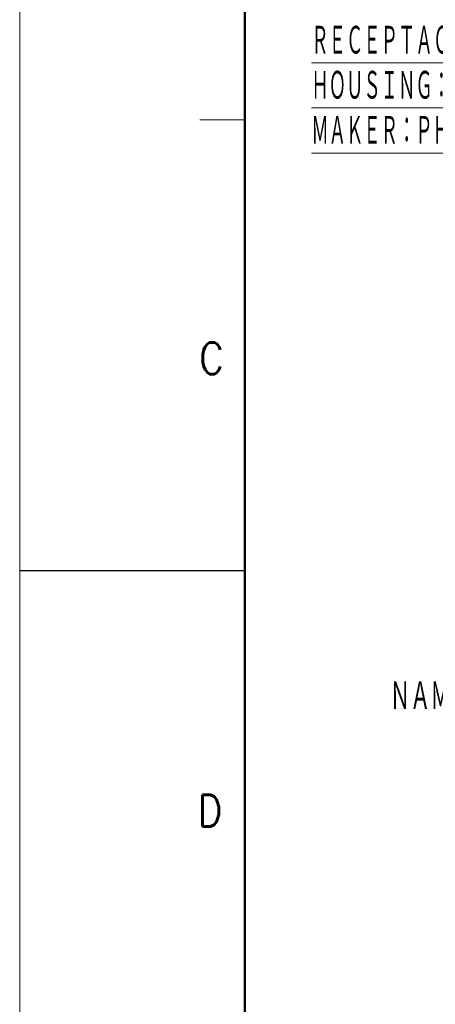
# Model space of a CAD drawing. Header units: millimetres. Extents: x 0 to 840, y 0 to 594.
# Tile 9 of 148: x 0 to 92, y 201 to 419. Entities that reach past the tile are written whole.
import ezdxf

# ---------------------------------------------------------------- set-up
doc = ezdxf.new("R2010")
doc.units = ezdxf.units.MM
doc.header["$LTSCALE"] = 0.36378
doc.layers.add('NoLayerName_001', color=7, linetype='Continuous')
doc.styles.get("Standard").update_dxf_attribs({"font": 'txt', "bigfont": 'extfont2'})

msp = doc.modelspace()

# ---------------------------------------------------------------- linework, layer by layer
at = {"layer": 'NoLayerName_001', "color": 7, "linetype": 'Continuous', "lineweight": 13}
msp.add_line((0, 0), (0, 594), dxfattribs=at)
at = {"layer": 'NoLayerName_001', "color": 7, "linetype": 'Continuous', "lineweight": 50}
msp.add_line((50, 20), (50, 574), dxfattribs=at)
at = {"layer": 'NoLayerName_001', "color": 2, "linetype": 'Continuous', "lineweight": 13}
msp.add_line((50, 397), (40, 397), dxfattribs=at)
at = {"layer": 'NoLayerName_001', "color": 7, "linetype": 'Continuous', "lineweight": 25}
msp.add_line((0, 297), (50, 297), dxfattribs=at)

# ---------------------------------------------------------------- texts
at = {"layer": 'NoLayerName_001', "color": 3, "lineweight": 13, "insert": (64.7655, 391.0396), "char_height": 7, "attachment_point": 7, "line_spacing_factor": 0.857143}
msp.add_mtext('\\A1;\\W0.5000;\\LＲＥＣＥＰＴＡＣＬＥ\u3000ＳＩＺＥ：Ｍ１２\\l\\P\\LＨＯＵＳＩＮＧ：ＳＡＣＣ－ＭＳＱ－Ｍ１２ＭＳ－２５－３，２\u3000ＳＣＯ\\l\\P\\LＭＡＫＥＲ：ＰＨＯＥＮＩＸ\u3000ＣＯＮＴＡＣＴ\\l', dxfattribs=at)
at = {"layer": 'NoLayerName_001', "color": 2, "lineweight": 13, "char_height": 7, "attachment_point": 7}
for s, insert in [('\\A1;\\W0.8600;C', (39.8739, 340.5845)), ('\\A1;\\W0.8600;D', (39.5553, 240.1405))]:
    msp.add_mtext(s, dxfattribs=dict(at, insert=insert))
at = {"layer": 'NoLayerName_001', "color": 3, "linetype": 'Continuous', "lineweight": 13, "insert": (127.1213, 265.5538), "char_height": 7, "attachment_point": 9, "line_spacing_factor": 0.771429}
msp.add_mtext('\\A1;\\W0.5833;ＮＡＭＥ\u3000ＰＬＡＴＥ', dxfattribs=at)

doc.saveas('drawing.dxf')
